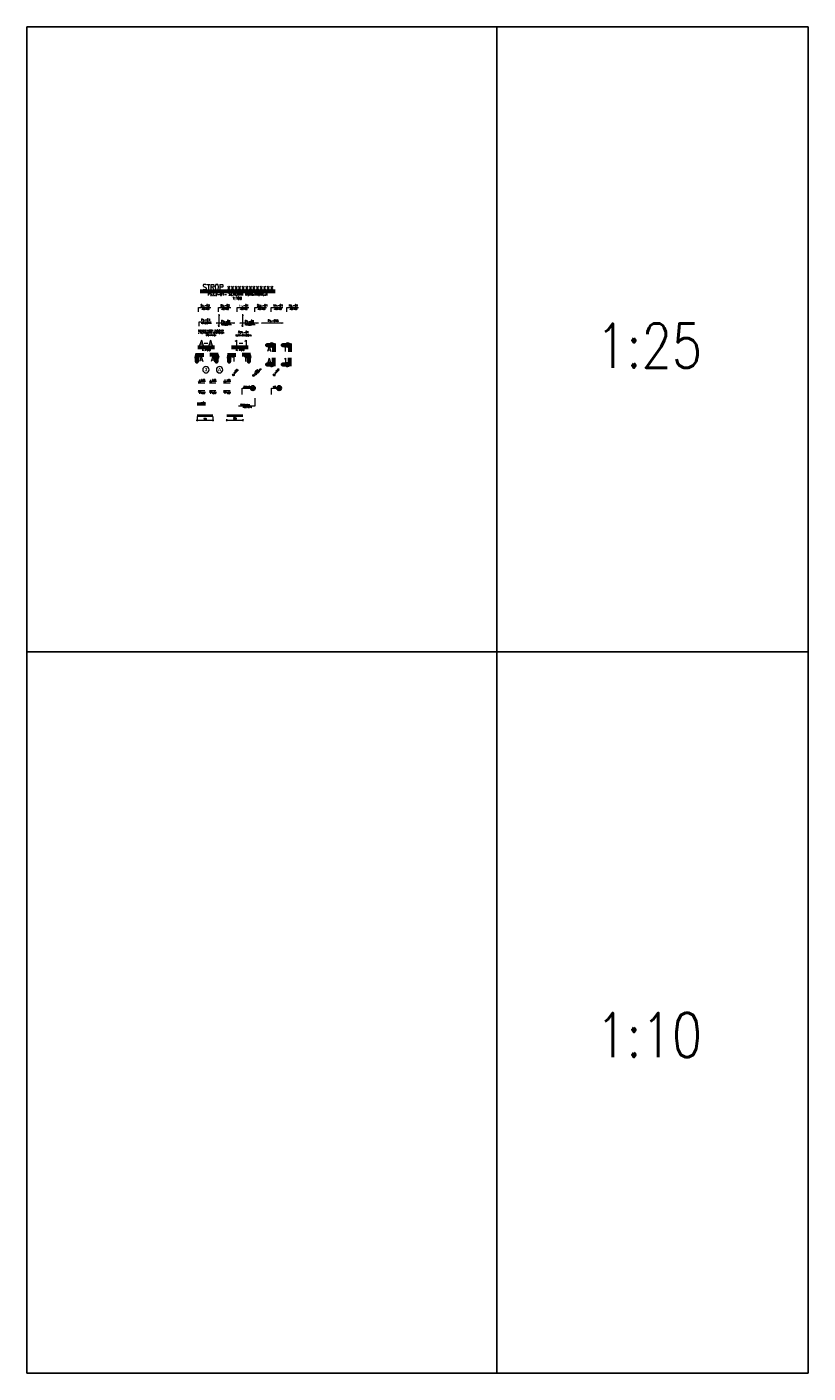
# Model space of a CAD drawing. Extents: x -1474 to 113191, y 0 to 75879.
# Tile 2 of 11: x -1474 to 23272, y 33210 to 75879. Entities that reach past the tile are written whole.
import ezdxf
from ezdxf.enums import TextEntityAlignment as Align

# ---------------------------------------------------------------- set-up
doc = ezdxf.new("R2010")
doc.units = 0
doc.header["$LTSCALE"] = 8
doc.header["$MEASUREMENT"] = 0
for name, color, linetype, lineweight in [('P-Linia1', 3, 'Continuous', 40), ('P-Linia2', 2, 'Continuous', 25), ('P-Linia3', 6, 'Continuous', 60), ('P-Linia4', 253, 'Continuous', 5), ('P-Linia5', 4, 'Continuous', 60), ('P-Opis', 1, 'Continuous', 18), ('P-Wymiar', 254, 'Continuous', 9), ('P-Zbrojenie', 4, 'Continuous', 50)]:
    doc.layers.add(name, color=color, linetype=linetype, lineweight=lineweight)
doc.styles.add('CDMSTYLE', font='simplex.shx', dxfattribs={"width": 0.8})
doc.styles.add('ROMANS', font='romans.shx', dxfattribs={"width": 0.7})
doc.styles.add('SIMPLEX', font='simplex.shx', dxfattribs={"width": 0.8})
doc.styles.add('STYLE10', font='arialbd.ttf')
doc.dimstyles.new('A25', dxfattribs={"dimscale": 27, "dimtxt": 1.75, "dimasz": 0.06, "dimexe": 0, "dimexo": 0, "dimgap": 1, "dimtad": 1, "dimdec": 4, "dimrnd": 0.1, "dimdsep": 46, "dimtxsty": 'ROMANS', "dimblk": '[[[[[[[[', "dimcen": 2, "dimdle": 2, "dimse1": 1, "dimse2": 1, "dimclrd": 256, "dimclrt": 1, "dimadec": 0, "dimazin": 0, "dimtfac": 1, "dimtdec": 4, "dimtix": 1, "dimtmove": 2, "dimatfit": 3, "dimldrblk": '[[[[[[[[', "dimfxl": 0, "dimtvp": 0.6, "dimtolj": 1, "dimlwd": -1, "dimarcsym": 0})
doc.dimstyles.new('C_1_20', dxfattribs={"dimscale": 0.1, "dimtxt": 400, "dimasz": 300, "dimexe": 300, "dimexo": 300, "dimgap": 140, "dimtad": 1, "dimdec": 1, "dimrnd": 1, "dimzin": 9, "dimtxsty": 'CDMSTYLE', "dimblk1": 'ARCHTICK', "dimblk2": 'ARCHTICK', "dimsah": 1, "dimcen": 600, "dimdle": 300, "dimclrd": 256, "dimclre": 256, "dimclrt": 1, "dimadec": 1, "dimazin": 2, "dimtfac": 1, "dimtdec": 1, "dimtix": 1, "dimtmove": 2, "dimatfit": 3, "dimfxl": 300, "dimtvp": 1, "dimtolj": 1, "dimtzin": 0, "dimlwd": -1, "dimlwe": -1, "dimarcsym": 0})

# ---------------------------------------------------------------- blocks, each defined once
blk = doc.blocks.new('_ArchTick')
at = {"color": 0, "linetype": 'ByBlock', "const_width": 0.15}
blk.add_lwpolyline([(-0.5, -0.5), (0.5, 0.5)], dxfattribs=at)
blk = doc.blocks.new('POZ')
at = {"layer": 'P-Linia4', "lineweight": 25}
blk.add_hatch(color=1, dxfattribs=at).paths.add_polyline_path([(-10585, -30733), (-10720, -30733), (-10652, -30824)])
for p, q in [((-10720, -30733), (-10652, -30824)), ((-10720, -30733), (-10585, -30733)), ((-10652, -30824), (-10585, -30733)), ((-10652, -30824), (-10652, -30824))]:
    blk.add_line(p, q, dxfattribs=at)
blk = doc.blocks.new('[[[[[[[[')
at = {"layer": 'P-Wymiar'}
for p, q in [((-13, -13), (13, 13)), ((0, 0), (-5, 0)), ((0, 18), (0, -18))]:
    blk.add_line(p, q, dxfattribs=at)
blk = doc.blocks.new('*D11')
at = {"layer": 'Defpoints', "color": 0, "transparency": 16777216}
for p in [(4863, 63561), (5363, 63561), (5363, 63412)]:
    blk.add_point(p, dxfattribs=at)
at = {"layer": 'P-Wymiar', "transparency": 16777216}
blk.add_line((4865, 63412), (5361, 63412), dxfattribs=at)
at = {"layer": 'P-Wymiar', "transparency": 16777216, "xscale": 1.62, "yscale": 1.62, "zscale": 1.62, "rotation": 180}
blk.add_blockref('[[[[[[[[', (4863, 63412), dxfattribs=at)
at = {"layer": 'P-Wymiar', "transparency": 16777216, "xscale": 1.62, "yscale": 1.62, "zscale": 1.62}
blk.add_blockref('[[[[[[[[', (5363, 63412), dxfattribs=at)
at = {"layer": 'P-Wymiar', "color": 1, "transparency": 16777216, "insert": (5113, 63463), "char_height": 47.2, "attachment_point": 5, "style": 'ROMANS'}
blk.add_mtext('\\A1;500', dxfattribs=at)
blk = doc.blocks.new('*D12')
at = {"layer": 'Defpoints', "color": 0, "transparency": 16777216}
for p in [(3919, 63561), (4419, 63561), (4419, 63417)]:
    blk.add_point(p, dxfattribs=at)
at = {"layer": 'P-Wymiar', "transparency": 16777216}
for p, q in [((3889, 63417), (4449, 63417)), ((3919, 63531), (3919, 63387)), ((4419, 63531), (4419, 63387))]:
    blk.add_line(p, q, dxfattribs=at)
at = {"layer": 'P-Wymiar', "transparency": 16777216, "xscale": 30, "yscale": 30, "zscale": 30, "rotation": 180}
blk.add_blockref('_ArchTick', (3919, 63417), dxfattribs=at)
at = {"layer": 'P-Wymiar', "transparency": 16777216, "xscale": 30, "yscale": 30, "zscale": 30}
blk.add_blockref('_ArchTick', (4419, 63417), dxfattribs=at)
at = {"layer": 'P-Wymiar', "color": 1, "transparency": 16777216, "insert": (4169, 63451), "char_height": 40, "attachment_point": 5, "style": 'CDMSTYLE'}
blk.add_mtext('\\A1;500', dxfattribs=at)

msp = doc.modelspace()

# ---------------------------------------------------------------- hatches: boundary and pattern name
at = {"layer": 'P-Linia4'}
h = msp.add_hatch(color=1, dxfattribs=at)
h.paths.add_polyline_path([(5686.49707, 64855.43588), (5707.90113, 64834.03181), (5729.3052, 64855.43588, 0.4142135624)])
h.paths.add_polyline_path([(5707.90113, 64834.03181), (5686.49707, 64812.62775, 0.4142135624), (5729.3052, 64812.62775)])
at = {"layer": 'P-Opis'}
h = msp.add_hatch(color=256, dxfattribs=at)
h.paths.add_polyline_path([(5044.31142, 64869.209), (5065.71548, 64847.80493), (5087.11955, 64869.209, 0.4142135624)])
h.paths.add_polyline_path([(5065.71548, 64847.80493), (5044.31142, 64826.40087, 0.4142135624), (5087.11955, 64826.40087)])
h = msp.add_hatch(color=256, dxfattribs=at)
h.paths.add_polyline_path([(6337.77656, 64869.70388), (6359.18062, 64848.29982), (6380.58469, 64869.70388, 0.4142135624)])
h.paths.add_polyline_path([(6359.18062, 64848.29982), (6337.77656, 64826.89575, 0.4142135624), (6380.58469, 64826.89575)])

# ---------------------------------------------------------------- linework, layer by layer
for p, q in [((-1474.27129, 33210.17679), (-1474.27129, 75878.71132)), ((-1474.27129, 75878.71132), (23271.69836, 75878.71132)), ((13410.56198, 75878.71132), (13410.56198, 33210.17679)), ((23271.69836, 75878.71132), (23271.69836, 33210.17679)), ((-1474.27129, 56076.12279), (23271.69836, 56076.12279)), ((23271.69836, 33210.17679), (-1474.27129, 33210.17679))]:
    msp.add_line(p, q)
at = {"layer": 'P-Linia1'}
for p, q in [((3918.50931, 63560.8695), (4418.50931, 63560.8695)), ((4863.05158, 63560.8695), (5363.05158, 63560.8695))]:
    msp.add_line(p, q, dxfattribs=at)
at = {"layer": 'P-Linia2', "color": 2}
for points in [[(5607.95502, 64429.43443, -1), (5756.61831, 64428.3943, -1)], [(6440.92885, 64429.43443, -1), (6589.59214, 64428.3943, -1)]]:
    msp.add_lwpolyline(points, format="xyb", close=True, dxfattribs=at)
at = {"layer": 'P-Linia3', "color": 6, "linetype": 'Continuous'}
for p, q in [((4014.43144, 67502.77084), (6387.32993, 67502.77084)), ((3936.3934, 65733.30213), (4462.75503, 65733.30213)), ((5007.15253, 65733.30213), (5533.51417, 65733.30213))]:
    msp.add_line(p, q, dxfattribs=at)
at = {"layer": 'P-Linia3', "color": 6, "flags": 128}
for points in [[(6348.91134, 65845.06706), (6348.91134, 65796.46706), (6267.91134, 65820.76706), (6267.91134, 65796.46706), (6123.11335, 65796.46706), (6267.91134, 65796.46706), (6267.91134, 65772.16706), (6348.91134, 65796.46706), (6348.91134, 65582.11187)], [(6849.15652, 65845.06706), (6849.15652, 65796.46706), (6768.15652, 65820.76706), (6768.15652, 65796.46706), (6623.35853, 65796.46706), (6768.15652, 65796.46706), (6768.15652, 65772.16706), (6849.15652, 65796.46706), (6849.15652, 65582.11187)], [(3864.23927, 65484.26778), (3912.83927, 65484.26778), (3888.53927, 65403.26778), (3912.83927, 65403.26778), (3912.83927, 65258.46979), (3912.83927, 65403.26778), (3937.13927, 65403.26778), (3912.83927, 65484.26778), (4127.19447, 65484.26778)], [(4583.37025, 65485.36633), (4534.77025, 65485.36633), (4559.07025, 65404.36633), (4534.77025, 65404.36633), (4534.77025, 65259.56835), (4534.77025, 65404.36633), (4510.47025, 65404.36633), (4534.77025, 65485.36633), (4320.41506, 65485.36633)], [(4884.05863, 65484.26778), (4932.65863, 65484.26778), (4908.35863, 65403.26778), (4932.65863, 65403.26778), (4932.65863, 65258.46979), (4932.65863, 65403.26778), (4956.95863, 65403.26778), (4932.65863, 65484.26778), (5147.01383, 65484.26778)], [(5603.18961, 65485.36633), (5554.58961, 65485.36633), (5578.88961, 65404.36633), (5554.58961, 65404.36633), (5554.58961, 65259.56835), (5554.58961, 65404.36633), (5530.28961, 65404.36633), (5554.58961, 65485.36633), (5340.23442, 65485.36633)], [(6350.00989, 65125.93608), (6350.00989, 65174.53608), (6269.00989, 65150.23608), (6269.00989, 65174.53608), (6124.21191, 65174.53608), (6269.00989, 65174.53608), (6269.00989, 65198.83608), (6350.00989, 65174.53608), (6350.00989, 65388.89127)], [(6850.25507, 65125.93608), (6850.25507, 65174.53608), (6769.25507, 65150.23608), (6769.25507, 65174.53608), (6624.45708, 65174.53608), (6769.25507, 65174.53608), (6769.25507, 65198.83608), (6850.25507, 65174.53608), (6850.25507, 65388.89127)]]:
    msp.add_lwpolyline(points, dxfattribs=at)
at = {"layer": 'P-Linia4'}
for p, q in [((4607.36685, 66773.6754), (4607.36685, 66375.7236)), ((4607.36685, 66773.6754), (4618.42127, 66717.33705)), ((5357.13572, 66773.6754), (5357.13572, 66375.7236)), ((5357.13572, 66773.6754), (5368.19015, 66717.33705)), ((4521.98281, 66490.5562), (4578.32116, 66501.61063)), ((5112.93968, 66490.5562), (4521.98281, 66490.5562)), ((4607.36685, 66375.7236), (4596.31242, 66432.06195)), ((5112.93968, 66490.5562), (5056.60133, 66479.50177)), ((5271.75168, 66490.5562), (5328.09003, 66501.61063)), ((5862.70855, 66490.5562), (5271.75168, 66490.5562)), ((5357.13572, 66375.7236), (5346.08129, 66432.06195)), ((5862.70855, 66490.5562), (5806.3702, 66479.50177)), ((5959.9369, 66492.34313), (6016.27525, 66503.39756)), ((6644.35484, 66492.34313), (5959.9369, 66492.34313)), ((6644.35484, 66492.34313), (6588.01649, 66481.2887)), ((5035.10746, 64817.19691), (5227.41854, 65009.50799)), ((5037.42564, 64876.09477), (5094.00532, 64819.5151)), ((5677.29311, 64803.42379), (5927.24171, 65053.37239)), ((5679.61129, 64862.32165), (5736.19097, 64805.74198)), ((6328.5726, 64817.6918), (6520.88368, 65010.00288)), ((6330.89079, 64876.58966), (6387.47046, 64820.00998)), ((3955.36961, 64602.26887), (4160.23985, 64602.26887)), ((3956.97575, 64650.14787), (4181.82695, 64650.14787)), ((4304.98727, 64602.26887), (4509.8575, 64602.26887)), ((4306.59341, 64650.14787), (4531.44461, 64650.14787)), ((4754.28573, 64602.26887), (4959.15597, 64602.26887)), ((4755.89187, 64650.14787), (4980.74308, 64650.14787)), ((3955.36961, 64353.52174), (4160.23985, 64353.52174)), ((3956.97575, 64305.64274), (4181.82695, 64305.64274)), ((4304.98727, 64353.52174), (4509.8575, 64353.52174)), ((4306.59341, 64305.64274), (4531.44461, 64305.64274)), ((4754.28573, 64353.52174), (4959.15597, 64353.52174)), ((4755.89187, 64305.64274), (4980.74308, 64305.64274))]:
    msp.add_line(p, q, dxfattribs=at)
at = {"layer": 'P-Linia4', "color": 2}
msp.add_line((4109.95846, 64004.97), (4184.95846, 63929.97), dxfattribs=at)
at = {"layer": 'P-Linia4', "ltscale": 0.05}
for points in [[(4301.10375, 65014.24467, 1), (4094.62191, 65014.24467, 1)], [(4732.58559, 65014.24467, 1), (4526.10375, 65014.24467, 1)]]:
    msp.add_lwpolyline(points, format="xyb", close=True, dxfattribs=at)
at = {"layer": 'P-Linia4'}
for centre in [(5065.71548, 64847.80493), (5707.90113, 64834.03181), (6359.18062, 64848.29982)]:
    msp.add_circle(centre, 30.26992, dxfattribs=at)
at = {"layer": 'P-Opis'}
for p, q in [((5099.0505, 64889.75299), (5114.69042, 64906.22357)), ((3978.8165, 64654.547), (4009.42527, 64654.547)), ((3978.8165, 64293.6773), (4009.42527, 64293.6773))]:
    msp.add_line(p, q, dxfattribs=at)
at = {"layer": 'P-Zbrojenie'}
for p, q in [((3922.21982, 63929.97), (4184.95846, 63929.97)), ((4184.95846, 63929.97), (4034.95846, 63929.97)), ((4184.95846, 63929.97), (4097.45846, 63929.97)), ((4184.95846, 63929.97), (4109.95846, 63929.97))]:
    msp.add_line(p, q, dxfattribs=at)

# ---------------------------------------------------------------- block references
at = {"layer": 'P-Linia4', "lineweight": 25, "xscale": 0.4387499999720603, "yscale": 0.4387499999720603, "zscale": 0.4387499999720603}
for p in [(8668.37214, 78126.2499), (9017.9898, 78126.2499), (9467.28826, 78126.2499)]:
    msp.add_blockref('POZ', p, dxfattribs=at)
at = {"layer": 'P-Linia4', "lineweight": 25, "xscale": -0.4387499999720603, "yscale": 0.438750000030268, "zscale": 0.43875, "rotation": 180}
for p in [(8668.37214, 50829.5407), (9017.9898, 50829.5407), (9467.28826, 50829.5407)]:
    msp.add_blockref('POZ', p, dxfattribs=at)

# ---------------------------------------------------------------- texts
at = {"layer": 'P-Linia1', "color": 3, "linetype": 'Continuous', "insert": (5196.14938, 67407.0712), "char_height": 87.5, "width": 5194.9603294, "attachment_point": 5, "style": 'SIMPLEX'}
msp.add_mtext('Pz.C2-01- SCHEMAT KONSTRUKCJI', dxfattribs=at)
at = {"layer": 'P-Linia1', "color": 3, "char_height": 65.625, "attachment_point": 4, "style": 'CDMSTYLE'}
for s, insert in [('{\\Fsimplex.shx|c238;S}z.-03', (4028.70427, 67049.43846)), ('{\\Fsimplex.shx|c238;B}z.-03', (4660.31059, 67049.43846)), ('{\\Fsimplex.shx|c238;Łw}.-0{\\Fsimplex.shx|c238;1}', (5249.69942, 67049.43846)), ('{\\Fsimplex.shx|c238;Scz}.-0{\\Fsimplex.shx|c238;1}', (5815.334, 67049.43846)), ('{\\Fsimplex.shx|c238;Wn}.-0{\\Fsimplex.shx|c238;1}', (6332.32323, 67049.43846)), ('{\\Fsimplex.shx|c238;Nz}.-0{\\Fsimplex.shx|c238;1}', (6826.83466, 67049.43846)), ('{\\Fsimplex.shx|c238;Pz.-01}', (4044.74607, 66595.32754)), ('{\\Fsimplex.shx|c238;Pz.-01}', (4682.76731, 66550.64644)), ('{\\Fsimplex.shx|c238;Pz.-01}', (5432.53619, 66550.64644)), ('Pz.-01A', (6159.45152, 66567.66244)), ('{\\Fsimplex.shx|c238;Sch.-01}', (5217.53866, 66201.9368))]:
    msp.add_mtext(s, dxfattribs=dict(at, insert=insert))
at = {"layer": 'P-Linia1', "color": 3, "linetype": 'Continuous', "char_height": 87.5, "attachment_point": 1, "style": 'SIMPLEX'}
for insert in [(5033.68879, 67322.16824), (4050.10708, 65701.44403), (5120.86622, 65701.44403)]:
    msp.add_mtext('1:100', dxfattribs=dict(at, insert=insert))
at = {"layer": 'P-Linia3', "color": 6, "style": 'SIMPLEX', "width": 0.8}
for s, p in [('A', (6136.95775, 65674.56625)), ('1', (6637.20292, 65674.56625)), ('A', (3982.98181, 65358.15392)), ('A', (4357.96105, 65359.25248)), ('1', (5002.80117, 65358.15392)), ('1', (5377.78041, 65359.25248)), ('A', (6144.19322, 65296.7661)), ('1', (6644.4384, 65296.7661))]:
    msp.add_text(s, height=175, dxfattribs=at).set_placement(p, align=Align.MIDDLE_LEFT)
at = {"layer": 'P-Linia3', "color": 6, "linetype": 'Continuous', "style": 'SIMPLEX'}
for s, insert, char_height, attachment_point in [('STROP {\\Fsimplex.shx|c238;xxxxxxxxxxxxx}', (5211.81051, 67630.50237), 175, 5), ('{\\Fsimplex.shx|c238;1:25}', (18235.22753, 65776.21506), 1400, 5), ('A-A', (3990.78554, 65865.51992), 175, 4), ('{\\Fsimplex.shx|c238;1}-{\\Fsimplex.shx|c238;1}', (5087.21401, 65865.51992), 175, 4), ('{\\Fsimplex.shx|c238;1:10}', (18235.22753, 43925.48017), 1400, 5)]:
    msp.add_mtext(s, dxfattribs=dict(at, insert=insert, char_height=char_height, attachment_point=attachment_point))
at = {"layer": 'P-Linia4', "color": 1, "lineweight": 25, "char_height": 43.875, "attachment_point": 4, "style": 'SIMPLEX'}
for s, insert in [('{\\Fsimplex.shx|c238;+} {\\Fsimplex.shx|c238;0,00}', (3978.8165, 64679.36685)), ('- 0,{\\Fsimplex.shx|c238;50}', (4328.43415, 64679.36685)), ('{\\Fsimplex.shx|c238;+} {\\Fsimplex.shx|c238;1,50}', (4777.73262, 64679.36685)), ('{\\Fsimplex.shx|c238;+} {\\Fsimplex.shx|c238;0,00}', (3978.8165, 64268.85745)), ('- 0,{\\Fsimplex.shx|c238;50}', (4328.43415, 64268.85745)), ('{\\Fsimplex.shx|c238;+} {\\Fsimplex.shx|c238;1,50}', (4777.73262, 64268.85745))]:
    msp.add_mtext(s, dxfattribs=dict(at, insert=insert))
at = {"layer": 'P-Linia5', "insert": (5652.00189, 63811.46186), "char_height": 40, "width": 912.8441454, "attachment_point": 9, "style": 'CDMSTYLE'}
msp.add_mtext('{\\Fsimplex.shx|c238;NR 14.}', dxfattribs=at)
at = {"layer": 'P-Opis', "linetype": 'Continuous', "ltscale": 0.05, "style": 'STYLE10'}
for s, p in [('3', (4197.86283, 65018.53039)), ('A', (4629.34467, 65018.53039))]:
    msp.add_text(s, height=110, dxfattribs=at).set_placement(p, align=Align.MIDDLE_CENTER)
at = {"layer": 'P-Opis', "char_height": 65.625, "attachment_point": 5, "style": 'CDMSTYLE'}
for s, insert in [('{\\Fsimplex.shx|c238;\\H0.6667x;\\C1;300x400}', (4187.13862, 66940.93539)), ('{\\Fsimplex.shx|c238;\\H0.6667x;\\C1;300x400}', (4805.90843, 66940.93539)), ('{\\Fsimplex.shx|c238;\\H0.6667x;\\C1;300x400}', (5395.29726, 66940.93539)), ('{\\Fsimplex.shx|c238;\\H0.6667x;\\C1;300x400}', (5960.93185, 66940.93539)), ('{\\Fsimplex.shx|c238;\\H0.6667x;\\C1;300x400}', (6477.92107, 66940.93539)), ('{\\Fsimplex.shx|c238;\\H0.6667x;\\C1;300x400}', (6972.43251, 66940.93539)), ('{\\Fsimplex.shx|c238;\\H0.6667x;\\C1;hp=200mm}', (4203.18041, 66486.82447)), ('{\\Fsimplex.shx|c238;\\H0.6667x;\\C1;hp=200mm}', (4841.20166, 66442.14337)), ('{\\Fsimplex.shx|c238;\\H0.6667x;\\C1;hp=200mm}', (5590.97053, 66442.14337)), ('{\\C7;22}', (5678.51113, 64430.34865)), ('{\\C7;22}', (6511.48496, 64430.34865))]:
    msp.add_mtext(s, dxfattribs=dict(at, insert=insert))
at = {"layer": 'P-Opis', "color": 1, "char_height": 43.75, "attachment_point": 2, "style": 'CDMSTYLE'}
for s, insert in [('ELEMENTY{\\Fsimplex.shx|c238; WIĘŹBY } DACHOWEJ\\P- WG PROJEKTU KONSTRUKCJI\\PDREWNIANEJ', (4351.07964, 66273.50122)), ('{\\Fsimplex.shx|c238;KLATKA SCHODOWA}', (5380.10478, 66125.62322))]:
    msp.add_mtext(s, dxfattribs=dict(at, insert=insert))
at = {"layer": 'P-Opis', "color": 1, "char_height": 37.5, "attachment_point": 4, "rotation": 45, "style": 'SIMPLEX'}
for s, insert in [('+ {\\Fsimplex.shx|c238;0,00}', (5081.06667, 64903.93172)), ('- 0,06\\Php=220mm', (5743.64012, 64869.7708)), ('+ 13,64', (6374.53181, 64904.42661))]:
    msp.add_mtext(s, dxfattribs=dict(at, insert=insert))
at = {"layer": 'P-Opis', "color": 1, "char_height": 40, "width": 912.8441454, "style": 'CDMSTYLE'}
for s, insert, attachment_point in [('#8co120', (5385.15388, 64491.36824), 1), ('{\\Fsimplex.shx|c238;4%%C6}', (6318.29859, 64491.36824), 1), ('STRZEMIONA\\P%%C6co100{\\Fsimplex.shx|c238;    } ', (5579.02917, 63810.65035), 9)]:
    msp.add_mtext(s, dxfattribs=dict(at, insert=insert, attachment_point=attachment_point))

# ---------------------------------------------------------------- dimensions: what is measured, and where the dimension line sits
at = {"layer": 'P-Wymiar'}
for base, p1, p2, dimstyle, picture, middle in [((4418.50931, 63416.95432), (3918.50931, 63560.8695), (4418.50931, 63560.8695), 'C_1_20', '*D12', (4168.50931, 63450.95432)), ((5363.05158, 63412.42474), (4863.05158, 63560.8695), (5363.05158, 63560.8695), 'A25', '*D11', (5113.05158, 63463.04974))]:
    dim = msp.add_linear_dim(base=base, p1=p1, p2=p2, dimstyle=dimstyle, dxfattribs=at)
    dim.commit()
    dim.dimension.update_dxf_attribs({"geometry": picture, "text_midpoint": middle})

# ---------------------------------------------------------------- leaders
for points in [[(3962.55665, 66848.2812), (3962.55665, 66982.24444), (4349.98954, 66982.24444)], [(4594.16297, 66848.2812), (4594.16297, 66982.24444), (4981.9813, 66982.24444)], [(5183.5518, 66848.2812), (5183.5518, 66982.24444), (5550.9535, 66982.24444)], [(5749.18638, 66848.2812), (5749.18638, 66982.24444), (6116.58808, 66982.24444)], [(6266.17561, 66848.2812), (6266.17561, 66982.24444), (6633.5773, 66982.24444)], [(6760.68704, 66848.2812), (6760.68704, 66982.24444), (7128.08874, 66982.24444)], [(3978.59845, 66394.17028), (3978.59845, 66528.13352), (4366.03134, 66528.13352)], [(5749.27861, 64108.20778), (5749.27861, 63862.10711), (5225.58565, 63862.10711)], [(5343.8831, 64231.8535), (5343.8831, 64429.43443), (5607.95502, 64429.43443)], [(6277.02781, 64231.8535), (6277.02781, 64429.43443), (6440.92885, 64429.43443)]]:
    msp.add_leader(points, dimstyle='C_1_20', dxfattribs=at)

doc.saveas('drawing.dxf')
